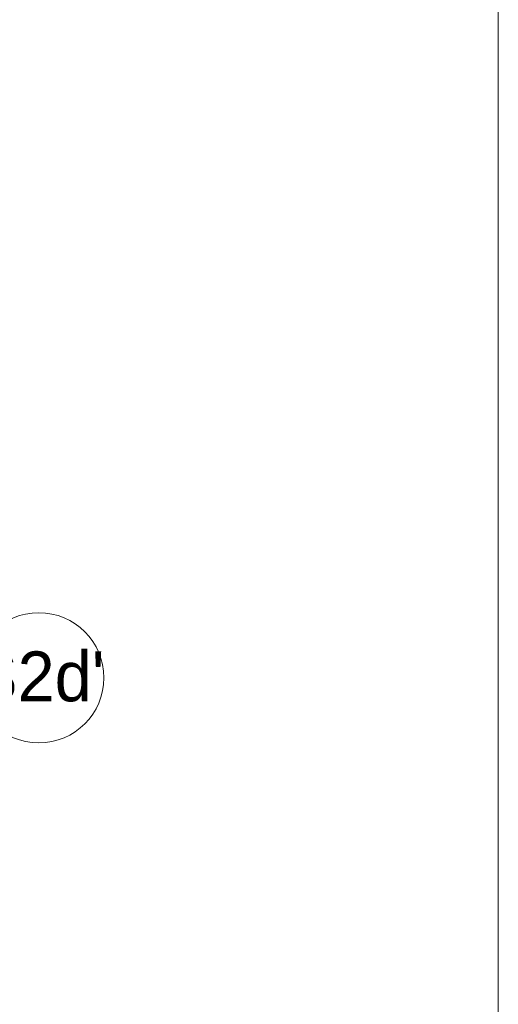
# Model space of a CAD drawing. Extents: x -21260 to 35740, y -2672 to 187028.
# Tile 30 of 120: x 33535 to 35740, y 11428 to 15966. Entities that reach past the tile are written whole.
import ezdxf

# ---------------------------------------------------------------- set-up
doc = ezdxf.new("R2010")
doc.units = 0
doc.header["$MEASUREMENT"] = 0
doc.layers.add('Arch opisy', color=7, linetype='Continuous')
for name, color, linetype, lineweight in [('Arch opisy_Nr_Pióra__1', 7, 'Continuous', 25), ('Arch opisy_Nr_Pióra__21', 7, 'Continuous', 13), ('ARCH TABELA_Nr_Pióra__21', 7, 'Continuous', 13)]:
    doc.layers.add(name, color=color, linetype=linetype, lineweight=lineweight)
doc.styles.add('GENERATED_STYLE_4', font='txt')

# ---------------------------------------------------------------- blocks, each defined once
blk = doc.blocks.new('Linia_25', base_point=(32024.1, 12932.6))
at = {"layer": 'Arch opisy_Nr_Pióra__21', "linetype": 'Continuous'}
blk.add_line((32024.1, 12932.6), (33323.1, 12932.6), dxfattribs=at)
blk.add_circle((33623.1, 12932.6), 300, dxfattribs=at)

msp = doc.modelspace()

# ---------------------------------------------------------------- linework, layer by layer
at = {"layer": 'ARCH TABELA_Nr_Pióra__21', "linetype": 'Continuous'}
msp.add_line((35740.1, 27028.4), (35740.1, -2671.6), dxfattribs=at)

# ---------------------------------------------------------------- block references
at = {"layer": 'Arch opisy', "linetype": 'Continuous'}
msp.add_blockref('Linia_25', (32024.1, 12932.6), dxfattribs=at)

# ---------------------------------------------------------------- texts
at = {"layer": 'Arch opisy_Nr_Pióra__1', "linetype": 'Continuous', "insert": (33623.1, 13054), "char_height": 230, "attachment_point": 2, "style": 'GENERATED_STYLE_4'}
msp.add_mtext("{S2d'}", dxfattribs=at)

doc.saveas('drawing.dxf')
